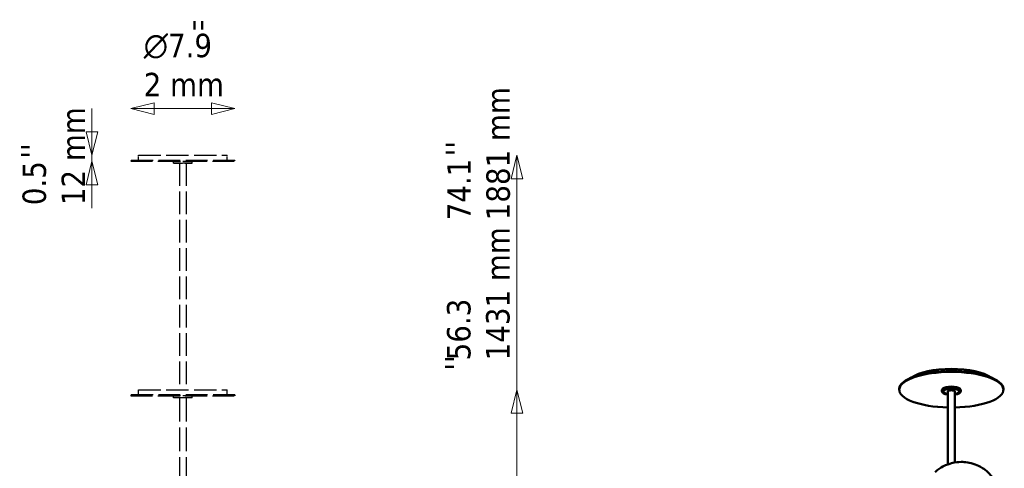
# Model space of a CAD drawing. Header units: millimetres. Extents: x 371 to 4033, y 318 to 2905.
# Tile 7 of 7: x 1849 to 3740, y 1974 to 2835. Entities that reach past the tile are written whole.
import ezdxf

# ---------------------------------------------------------------- set-up
doc = ezdxf.new("R2010")
doc.units = ezdxf.units.MM
doc.header["$LTSCALE"] = 15
doc.linetypes.add('DASHED', pattern=[0.2068, 0.1655, -0.0413])
for name, color, linetype, lineweight in [('Symbol (ISO)', 7, 'Continuous', 50), ('Widoczne (ISO)', 7, 'Continuous', 50), ('Wymiar (ISO)', 7, 'Continuous', 18)]:
    doc.layers.add(name, color=color, linetype=linetype, lineweight=lineweight)
doc.styles.add('Tekst notatki (ISO)', font='tahoma.ttf')
doc.dimstyles.new('Domyślne (ISO)', dxfattribs={"dimscale": 15, "dimtxt": 3, "dimasz": 3, "dimexe": 3.175, "dimexo": 0, "dimgap": 0.762, "dimtad": 1, "dimdec": 1, "dimlfac": 0.03937, "dimrnd": 1e-08, "dimzin": 0, "dimdsep": 46, "dimtxsty": 'Tekst notatki (ISO)', "dimblk": 'Filled-1', "dimcen": 0.09, "dimdle": 10, "dimse1": 1, "dimse2": 1, "dimclrd": 256, "dimclre": 256, "dimclrt": 256, "dimadec": 0, "dimazin": 0, "dimtfac": 0.666667, "dimtmove": 0, "dimatfit": 3, "dimfxl": 1, "dimtolj": 1, "dimlwd": 15, "dimlwe": 15, "dimarcsym": 0})

# ---------------------------------------------------------------- blocks, each defined once
blk = doc.blocks.new('Filled-1')
at = {"color": 0}
for p, q in [((0, 0), (-1, 0.25)), ((-1, 0.25), (-1, -0.25)), ((-1, 0), (0, 0)), ((-1, -0.25), (0, 0))]:
    blk.add_line(p, q, dxfattribs=at)
at = {"color": 0, "flags": 128}
blk.add_lwpolyline([(-1, -0.25), (0, 0), (-1, 0.25), (-1, -0.25)], dxfattribs=at)
at = {"color": 0}
blk.add_solid([(-1, -0.25), (0, 0), (-1, 0.25), (-1, -0.25)], dxfattribs=at)
blk = doc.blocks.new('*D9')
at = {"layer": 'Defpoints', "color": 0, "transparency": 16777216}
for p in [(2247.2, 2125.1), (2803.9, 2125.1), (2258.9, 694)]:
    blk.add_point(p, dxfattribs=at)
at = {"layer": 'Wymiar (ISO)', "lineweight": 15, "transparency": 16777216}
for p, q in [((2803.9, 2125.1), (2803.9, 2440.8)), ((2803.9, 739), (2803.9, 2080.1))]:
    blk.add_line(p, q, dxfattribs=at)
at = {"layer": 'Wymiar (ISO)', "lineweight": 15, "transparency": 16777216, "xscale": 45, "yscale": 45, "zscale": 45}
for p, rotation in [((2803.9, 2125.1), 90), ((2803.9, 694), 270)]:
    blk.add_blockref('Filled-1', p, dxfattribs=dict(at, rotation=rotation))
at = {"layer": 'Wymiar (ISO)', "lineweight": 18, "transparency": 16777216, "insert": (2669.7, 2181.6), "char_height": 45, "attachment_point": 1, "rotation": 90, "style": 'Tekst notatki (ISO)'}
blk.add_mtext('\\A1;56.3\\P1431 mm', dxfattribs=at)
blk = doc.blocks.new('*D10')
at = {"layer": 'Defpoints', "color": 0, "transparency": 16777216}
for p in [(2247.2, 2575.1), (2803.9, 2575.1), (2258.9, 694)]:
    blk.add_point(p, dxfattribs=at)
at = {"layer": 'Wymiar (ISO)', "lineweight": 15, "transparency": 16777216}
blk.add_line((2803.9, 739), (2803.9, 2530.1), dxfattribs=at)
at = {"layer": 'Wymiar (ISO)', "lineweight": 15, "transparency": 16777216, "xscale": 45, "yscale": 45, "zscale": 45}
for p, rotation in [((2803.9, 2575.1), 90), ((2803.9, 694), 270)]:
    blk.add_blockref('Filled-1', p, dxfattribs=dict(at, rotation=rotation))
at = {"layer": 'Wymiar (ISO)', "lineweight": 18, "transparency": 16777216, "insert": (2670.3, 2450.4), "char_height": 45, "attachment_point": 1, "rotation": 90, "style": 'Tekst notatki (ISO)'}
blk.add_mtext('\\A1;74.1\\P1881 mm', dxfattribs=at)
blk = doc.blocks.new('*D12')
at = {"layer": 'Defpoints', "color": 0, "transparency": 16777216}
for p in [(2262.2, 2664.7), (2062.2, 2565.1), (2262.2, 2565.1)]:
    blk.add_point(p, dxfattribs=at)
at = {"layer": 'Wymiar (ISO)', "lineweight": 15, "transparency": 16777216}
blk.add_line((2107.2, 2664.7), (2217.2, 2664.7), dxfattribs=at)
at = {"layer": 'Wymiar (ISO)', "lineweight": 15, "transparency": 16777216, "xscale": 45, "yscale": 45, "zscale": 45, "rotation": 180}
blk.add_blockref('Filled-1', (2062.2, 2664.7), dxfattribs=at)
at = {"layer": 'Wymiar (ISO)', "lineweight": 15, "transparency": 16777216, "xscale": 45, "yscale": 45, "zscale": 45}
blk.add_blockref('Filled-1', (2262.2, 2664.7), dxfattribs=at)
at = {"layer": 'Wymiar (ISO)', "lineweight": 18, "transparency": 16777216, "insert": (2087.3, 2808.2), "char_height": 45, "attachment_point": 1, "style": 'Tekst notatki (ISO)'}
blk.add_mtext('\\A1;{\\fAIGDT|b0|i0;\\ln}\\fTahoma|b0|i0;7.9\\P2 mm', dxfattribs=at)
blk = doc.blocks.new('*D13')
at = {"layer": 'Defpoints', "color": 0, "transparency": 16777216}
for p in [(2162.2, 2575.1), (1987.8, 2563.6), (2162.2, 2563.6)]:
    blk.add_point(p, dxfattribs=at)
at = {"layer": 'Wymiar (ISO)', "lineweight": 15, "transparency": 16777216}
for p, q in [((1987.8, 2620.1), (1987.8, 2665.1)), ((1987.8, 2575.1), (1987.8, 2563.6)), ((1987.8, 2518.6), (1987.8, 2473.6))]:
    blk.add_line(p, q, dxfattribs=at)
at = {"layer": 'Wymiar (ISO)', "lineweight": 15, "transparency": 16777216, "xscale": 45, "yscale": 45, "zscale": 45}
for p, rotation in [((1987.8, 2575.1), 270), ((1987.8, 2563.6), 90)]:
    blk.add_blockref('Filled-1', p, dxfattribs=dict(at, rotation=rotation))
at = {"layer": 'Wymiar (ISO)', "lineweight": 18, "transparency": 16777216, "insert": (1854.5, 2479.3), "char_height": 45, "attachment_point": 1, "rotation": 90, "style": 'Tekst notatki (ISO)'}
blk.add_mtext('\\A1;0.5\\P12 mm', dxfattribs=at)

msp = doc.modelspace()

# ---------------------------------------------------------------- linework, layer by layer
at = {"layer": 'Widoczne (ISO)', "linetype": 'DASHED', "lineweight": 25, "ltscale": 17.216982}
for p, q in [((2077.23, 2575.15), (2247.23, 2575.15)), ((2077.23, 2125.15), (2247.23, 2125.15))]:
    msp.add_line(p, q, dxfattribs=at)
at = {"layer": 'Widoczne (ISO)', "linetype": 'DASHED', "lineweight": 25, "ltscale": 1.269084}
for p, q in [((2077.23, 2565.15), (2077.23, 2575.15)), ((2247.23, 2565.15), (2247.23, 2575.15)), ((2077.23, 2115.15), (2077.23, 2125.15)), ((2247.23, 2115.15), (2247.23, 2125.15))]:
    msp.add_line(p, q, dxfattribs=at)
at = {"layer": 'Widoczne (ISO)', "linetype": 'DASHED', "lineweight": 25, "ltscale": 16.879393}
for p, q in [((2262.23, 2565.15), (2062.23, 2565.15)), ((2062.23, 2563.65), (2262.23, 2563.65)), ((2262.23, 2115.15), (2062.23, 2115.15)), ((2062.23, 2113.65), (2262.23, 2113.65))]:
    msp.add_line(p, q, dxfattribs=at)
at = {"layer": 'Widoczne (ISO)', "linetype": 'DASHED', "lineweight": 25, "ltscale": 0.190278}
for p, q in [((2062.23, 2565.15), (2062.23, 2563.65)), ((2262.23, 2565.15), (2262.23, 2563.65)), ((2062.23, 2115.15), (2062.23, 2113.65)), ((2262.23, 2115.15), (2262.23, 2113.65))]:
    msp.add_line(p, q, dxfattribs=at)
at = {"layer": 'Widoczne (ISO)', "linetype": 'DASHED', "lineweight": 25, "ltscale": 0.089645}
for p, q in [((2144.73, 2563.65), (2144.23, 2563.15)), ((2144.73, 2559.65), (2144.23, 2560.15)), ((2179.73, 2563.65), (2180.23, 2563.15)), ((2179.73, 2559.65), (2180.23, 2560.15)), ((2144.73, 2113.65), (2144.23, 2113.15)), ((2144.73, 2109.65), (2144.23, 2110.15)), ((2179.73, 2113.65), (2180.23, 2113.15)), ((2179.73, 2109.65), (2180.23, 2110.15))]:
    msp.add_line(p, q, dxfattribs=at)
at = {"layer": 'Widoczne (ISO)', "linetype": 'DASHED', "lineweight": 25, "ltscale": 7.176965}
for p, q in [((2180.23, 2563.15), (2144.23, 2563.15)), ((2144.23, 2560.15), (2180.23, 2560.15)), ((2180.23, 2113.15), (2144.23, 2113.15)), ((2144.23, 2110.15), (2180.23, 2110.15))]:
    msp.add_line(p, q, dxfattribs=at)
at = {"layer": 'Widoczne (ISO)', "linetype": 'DASHED', "lineweight": 25, "ltscale": 0.380655}
for p, q in [((2144.23, 2560.15), (2144.23, 2563.15)), ((2180.23, 2560.15), (2180.23, 2563.15)), ((2144.23, 2110.15), (2144.23, 2113.15)), ((2180.23, 2110.15), (2180.23, 2113.15))]:
    msp.add_line(p, q, dxfattribs=at)
at = {"layer": 'Widoczne (ISO)', "linetype": 'DASHED', "lineweight": 25, "ltscale": 6.977602}
for p, q in [((2179.73, 2559.65), (2144.73, 2559.65)), ((2179.73, 2109.65), (2144.73, 2109.65))]:
    msp.add_line(p, q, dxfattribs=at)
at = {"layer": 'Widoczne (ISO)', "linetype": 'DASHED', "lineweight": 25, "ltscale": 17.508865}
for p, q in [((2155.73, 2559.65), (2155.73, 2125.15)), ((2168.73, 2559.65), (2168.73, 2125.15))]:
    msp.add_line(p, q, dxfattribs=at)
at = {"layer": 'Widoczne (ISO)'}
for p, q in [((3538.23, 2126.56), (3538.23, 2125.15)), ((3620.23, 2121.87), (3620.23, 2124.68)), ((3621.93, 2127.33), (3621.47, 2126.93)), ((3621.93, 2119.22), (3621.47, 2119.62)), ((3631.73, 2121.87), (3631.73, 1981.97)), ((3644.73, 2121.87), (3644.73, 1985.46)), ((3654.53, 2127.33), (3655, 2126.93)), ((3654.53, 2119.22), (3655, 2119.62)), ((3656.23, 2121.87), (3656.23, 2124.68)), ((3738.23, 2126.56), (3738.23, 2125.15))]:
    msp.add_line(p, q, dxfattribs=at)
at = {"layer": 'Widoczne (ISO)', "linetype": 'DASHED', "lineweight": 25, "ltscale": 18.343004}
for p, q in [((2155.73, 2109.65), (2155.73, 1825.15)), ((2168.73, 2109.65), (2168.73, 1825.15))]:
    msp.add_line(p, q, dxfattribs=at)
at = {"layer": 'Widoczne (ISO)'}
for centre, major_axis, start_param, end_param in [((3638.23, 2125.15), (100, 0), 4.7774348, 10.9305284), ((3638.23, 2126.56), (-100, 0), 3.1415927, 6.2831853), ((3638.23, 2135.96), (-85, 0), 3.5888692, 5.8359088), ((3638.23, 2121.87), (18, 0), 5.9106583, 9.7973049), ((3638.23, 2121.4), (-17.5, 0), 1.9513435, 7.4734344), ((3638.23, 2124.68), (-18, 0), 3.1415927, 6.2831853), ((3638.23, 2121.87), (-15.96, 0), 5.9504478, 7.4344853), ((3638.23, 2121.4), (16.46, 0), 5.1183775, 10.5895858), ((3638.23, 2125.15), (17.5, 0), 0.372527, 2.7690657), ((3638.23, 2121.87), (-6.5, 0), 3.1415927, 6.2831853), ((3638.23, 2121.87), (15.96, 0), 5.1318853, 6.6159228)]:
    msp.add_ellipse(centre, major_axis=major_axis, ratio=0.3420201, start_param=start_param, end_param=end_param, dxfattribs=at)
msp.add_open_spline([(3606.86, 1966.84), (3612.77, 1972.25), (3617.83, 1975.36), (3629.15, 1981.43), (3634.23, 1982.98), (3646.28, 1986.14), (3651.57, 1986.52), (3661, 1986.6), (3664.95, 1986.37), (3673.63, 1984.96), (3678.09, 1984.03), (3687.93, 1980.32), (3692.34, 1978.41), (3701.23, 1972.78), (3705.05, 1970.03), (3712.15, 1963.31), (3715.25, 1959.97), (3723.03, 1949.31), (3727.74, 1940.62), (3732.4, 1922.27), (3733.19, 1913.6), (3731.81, 1897.25), (3729.83, 1889.64), (3724.13, 1875.73), (3720.31, 1869.73), (3712.29, 1859.59), (3708.11, 1855.74), (3704.36, 1852.77)], degree=3, knots=[0, 0, 0, 0, 0.2104789, 0.2104789, 0.5588058, 0.5588058, 1.1880605, 1.1880605, 1.6555685, 1.6555685, 2.0477844, 2.0477844, 2.2889069, 2.2889069, 2.436995, 2.436995, 2.5395845, 2.5395845, 2.6975431, 2.6975431, 2.8131984, 2.8131984, 2.9233326, 2.9233326, 3.0486369, 3.0486369, 3.1912306, 3.1912306, 3.1912306, 3.1912306], dxfattribs=at)

# ---------------------------------------------------------------- texts
at = {"layer": 'Symbol (ISO)', "insert": (2177.63, 2832.83), "char_height": 45, "attachment_point": 1, "style": 'Tekst notatki (ISO)'}
msp.add_mtext("\\fTahoma|b0|i0;''", dxfattribs=at)
at = {"layer": 'Symbol (ISO)', "char_height": 45, "attachment_point": 1, "rotation": 90, "style": 'Tekst notatki (ISO)'}
for insert in [(1851.41, 2568.77), (2667.42, 2573.28), (2666.08, 2161.93)]:
    msp.add_mtext("\\fTahoma|b0|i0;''", dxfattribs=dict(at, insert=insert))

# ---------------------------------------------------------------- dimensions: what is measured, and where the dimension line sits
at = {"layer": 'Wymiar (ISO)', "lineweight": 18}
for base, p1, p2, angle, text, override, picture, middle in [((2262.23, 2664.69), (2062.23, 2565.15), (2262.23, 2565.15), 180, '{\\fAIGDT|b0|i0;\\ln}\\fTahoma|b0|i0;<>\\P2 mm', {"dimgap": 0.762, "dimdec": 1, "dimlfac": 0.03937, "dimpost": '\\X', "dimse1": 1, "dimse2": 1, "dimtol": 0, "dimlim": 0, "dimtp": 0, "dimtm": 0, "dimtdec": 2, "dimtofl": 0, "dimatfit": 1, "dimtvp": -0.25}, '*D12', (2162.23, 2664.69)), ((2803.91, 2575.15), (2258.89, 694.03), (2247.23, 2575.15), 90, '<>\\P1881 mm', {"dimgap": 0.762, "dimdec": 1, "dimlfac": 0.03937, "dimpost": '\\X', "dimse1": 1, "dimse2": 1, "dimtol": 0, "dimlim": 0, "dimtp": 0, "dimtm": 0, "dimtdec": 2, "dimtofl": 0, "dimatfit": 1, "dimtvp": -0.25}, '*D10', (2803.91, 2574.27)), ((1987.76, 2563.65), (2162.23, 2575.15), (2162.23, 2563.65), 90, '<>\\P12 mm', {"dimgap": 0.762, "dimdec": 1, "dimlfac": 0.03937, "dimpost": '\\X', "dimse1": 1, "dimse2": 1, "dimtol": 0, "dimlim": 0, "dimtp": 0, "dimtm": 0, "dimtdec": 2, "dimtofl": 1, "dimatfit": 1, "dimtvp": -0.25}, '*D13', (1987.76, 2569.4)), ((2803.91, 2125.15), (2258.89, 694.03), (2247.23, 2125.15), 90, '<>\\P1431 mm', {"dimgap": 0.762, "dimdec": 1, "dimlfac": 0.03937, "dimpost": '\\X', "dimse1": 1, "dimse2": 1, "dimtol": 0, "dimlim": 0, "dimtp": 0, "dimtm": 0, "dimtdec": 2, "dimtofl": 0, "dimatfit": 2, "dimtvp": -0.25}, '*D9', (2803.91, 2305.45))]:
    dim = msp.add_linear_dim(base=base, p1=p1, p2=p2, angle=angle, text=text, dimstyle='Domyślne (ISO)', override=override, dxfattribs=at)
    dim.commit()
    dim.dimension.update_dxf_attribs({"geometry": picture, "text_midpoint": middle, "dimtype": 160})

doc.saveas('drawing.dxf')
